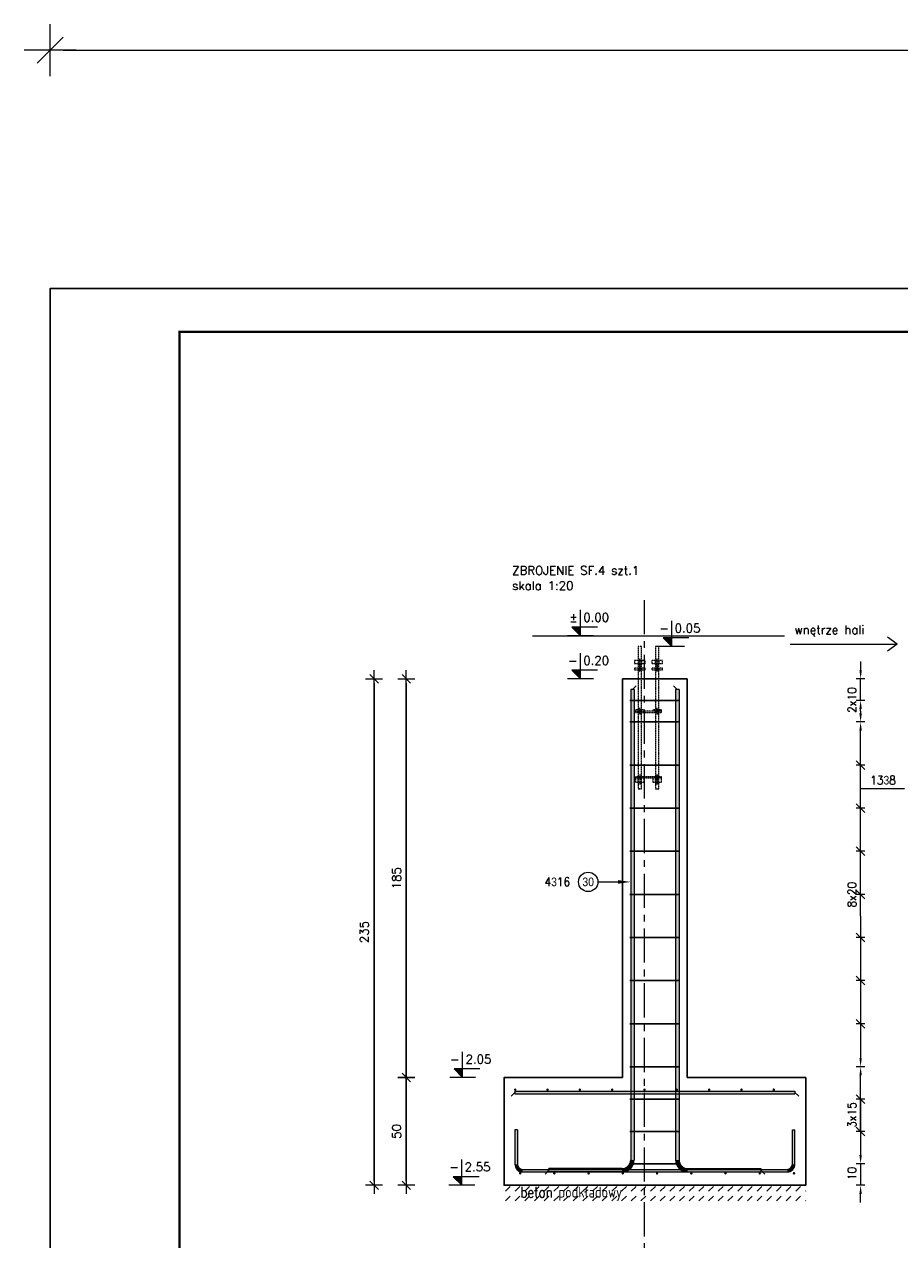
# Model space of a CAD drawing. Extents: x 291018 to 304753, y -113989 to -104075.
# Tile 3 of 12: x 291018 to 295081, y -110002 to -104362. Entities that reach past the tile are written whole.
import ezdxf
from ezdxf.enums import TextEntityAlignment as Align

# ---------------------------------------------------------------- set-up
doc = ezdxf.new("R2010")
doc.units = 0
doc.header["$LTSCALE"] = 5
doc.header["$MEASUREMENT"] = 0
for name, pattern in [('CENTER', [50.8, 31.75, -6.35, 6.35, -6.35]), ('Grid Line', [2.2225, 1.27, -0.3175, 0.3175, -0.3175]), ('HIDDEN', [0.375, 0.25, -0.125]), ('MITTE', [2, 1.25, -0.25, 0.25, -0.25])]:
    doc.linetypes.add(name, pattern=pattern)
doc.layers.add('_FORMATKA', color=8, linetype='Continuous', lineweight=15, plot=False)
for name, color, linetype, lineweight in [('_RAMKA', 7, 'Continuous', 35), ('AutoCAD_Structural_Detailing_deskowanie', 2, 'Continuous', 30), ('AutoCAD_Structural_Detailing_kształt pręta', 7, 'Continuous', 13), ('AutoCAD_Structural_Detailing_opis kształtu pręta', 7, 'Continuous', 13), ('AutoCAD_Structural_Detailing_opis rozkładu', 7, 'Continuous', 13), ('AutoCAD_Structural_Detailing_pręty punktowe', 7, 'Continuous', 40), ('AutoCAD_Structural_Detailing_rozkład pręta', 7, 'Continuous', 40), ('AutoCAD_Structural_Detailing_symbole graficzne', 7, 'Continuous', 13), ('PS HATCH', 252, 'Continuous', 9), ('PS_DIM', 4, 'Continuous', 13), ('PS_HATCH', 251, 'Continuous', 9), ('PS_HIDDEN', 2, 'HIDDEN', 13), ('PS_Mid', 5, 'MITTE', 13), ('PS_SOLID', 7, 'Continuous', 20), ('PS_TEXT', 3, 'Continuous', 13)]:
    doc.layers.add(name, color=color, linetype=linetype, lineweight=lineweight)
doc.styles.add('marta', font='simplex.shx', dxfattribs={"width": 0.8})
doc.styles.add('r-gil', font='GIL_____.TTF', dxfattribs={"width": 0.9})
doc.styles.add('r-simplex', font='simplex.shx', dxfattribs={"width": 0.9})
doc.styles.add('simplex', font='simplex.shx', dxfattribs={"width": 0.9})
doc.styles.add('styl2M', font='simplex.shx')
doc.styles.add('style1', font='simplex.shx')
doc.dimstyles.new('1_10_PRZ', dxfattribs={"dimtxt": 2, "dimasz": 1, "dimexe": 2, "dimexo": 5, "dimgap": 1, "dimtad": 1, "dimdec": 0, "dimlfac": 10, "dimtxsty": 'simplex', "dimblk": 'dimznak', "dimcen": 2, "dimse1": 1, "dimse2": 1, "dimclrt": 3, "dimadec": 1, "dimazin": 0, "dimtfac": 1, "dimtdec": 0, "dimtix": 1, "dimtmove": 2, "dimatfit": 3, "dimldrblk": 'dim-grot', "dimfxl": 1, "dimarcsym": 0})
doc.dimstyles.new('RBCT DIM 20_M', dxfattribs={"dimtxt": 40, "dimasz": 20, "dimexe": 20, "dimexo": 150, "dimgap": 25, "dimtad": 1, "dimdec": 1, "dimlfac": 0.1, "dimzin": 9, "dimdsep": 46, "dimtxsty": 'styl2M', "dimblk": 'dimznak', "dimcen": 40, "dimse1": 1, "dimse2": 1, "dimclrd": 8, "dimclre": 8, "dimclrt": 4, "dimadec": 0, "dimazin": 0, "dimtfac": 1, "dimtdec": 1, "dimtix": 1, "dimtmove": 2, "dimatfit": 3, "dimldrblk": 'dimznak', "dimfxl": 5, "dimfxlon": 1, "dimarcsym": 0})

# ---------------------------------------------------------------- blocks, each defined once
blk = doc.blocks.new('dimznak')
at = {"color": 0}
for points in [[(0, 2), (0, -2)], [(-2, 0), (2, 0)]]:
    blk.add_lwpolyline(points, dxfattribs=at)
at = {"color": 3}
blk.add_lwpolyline([(1, 1), (-1, -1)], dxfattribs=at)
blk = doc.blocks.new('*D33')
at = {"layer": 'Defpoints', "color": 0, "transparency": 16777216}
for p in [(292791.1, -109249.4), (293112.4, -109249.4), (293112.4, -109749.4)]:
    blk.add_point(p, dxfattribs=at)
at = {"layer": 'PS_DIM', "color": 8, "lineweight": -2, "transparency": 16777216}
blk.add_line((292791.1, -109729.4), (292791.1, -109269.4), dxfattribs=at)
at = {"layer": 'PS_DIM', "color": 8, "lineweight": -2, "transparency": 16777216, "xscale": 20, "yscale": 20, "zscale": 20}
for p, rotation in [((292791.1, -109249.4), 90), ((292791.1, -109749.4), 270)]:
    blk.add_blockref('dimznak', p, dxfattribs=dict(at, rotation=rotation))
at = {"layer": 'PS_DIM', "color": 4, "transparency": 16777216, "insert": (292746.1, -109499.4), "char_height": 40, "attachment_point": 5, "rotation": 90, "style": 'styl2M', "bg_fill": 3, "box_fill_scale": 1.25, "bg_fill_color": 256, "bg_fill_true_color": 13158600, "bg_fill_transparency": 0}
blk.add_mtext('50', dxfattribs=at)
blk = doc.blocks.new('*D34')
at = {"layer": 'Defpoints', "color": 0, "transparency": 16777216}
for p in [(292791.1, -107399.4), (293794.8, -107399.4), (293112.4, -109249.4)]:
    blk.add_point(p, dxfattribs=at)
at = {"layer": 'PS_DIM', "color": 8, "lineweight": -2, "transparency": 16777216}
blk.add_line((292791.1, -109229.4), (292791.1, -107419.4), dxfattribs=at)
at = {"layer": 'PS_DIM', "color": 8, "lineweight": -2, "transparency": 16777216, "xscale": 20, "yscale": 20, "zscale": 20}
for p, rotation in [((292791.1, -107399.4), 90), ((292791.1, -109249.4), 270)]:
    blk.add_blockref('dimznak', p, dxfattribs=dict(at, rotation=rotation))
at = {"layer": 'PS_DIM', "color": 4, "transparency": 16777216, "insert": (292746.1, -108324.4), "char_height": 40, "attachment_point": 5, "rotation": 90, "style": 'styl2M', "bg_fill": 3, "box_fill_scale": 1.25, "bg_fill_color": 256, "bg_fill_true_color": 13158600, "bg_fill_transparency": 0}
blk.add_mtext('185', dxfattribs=at)
blk = doc.blocks.new('*D35')
at = {"layer": 'Defpoints', "color": 0, "transparency": 16777216}
for p in [(292641.3, -107399.4), (293794.8, -107399.4), (293112.4, -109749.4)]:
    blk.add_point(p, dxfattribs=at)
at = {"layer": 'PS HATCH', "color": 8, "lineweight": -2, "transparency": 16777216}
blk.add_line((292641.3, -109729.4), (292641.3, -107419.4), dxfattribs=at)
at = {"layer": 'PS HATCH', "color": 8, "lineweight": -2, "transparency": 16777216, "xscale": 20, "yscale": 20, "zscale": 20}
for p, rotation in [((292641.3, -107399.4), 90), ((292641.3, -109749.4), 270)]:
    blk.add_blockref('dimznak', p, dxfattribs=dict(at, rotation=rotation))
at = {"layer": 'PS HATCH', "color": 4, "transparency": 16777216, "insert": (292596.3, -108574.4), "char_height": 40, "attachment_point": 5, "rotation": 90, "style": 'styl2M'}
blk.add_mtext('235', dxfattribs=at)
blk = doc.blocks.new('tgfvbrty')
at = {"layer": 'PS_HIDDEN', "color": 9, "linetype": 'HIDDEN', "extrusion": (0, 1, 0)}
for p, q in [((291892.6, -119921.8, -5.5), (291892.6, -119936.8, -5.5)), ((291893, -119921.8, -5.5), (291893, -119936.8, -5.5)), ((291893, -119936.8, -5.5), (291893, -119956.8, -5.5)), ((291909, -119936.8, -5.5), (291909, -119921.8, -5.5)), ((291909, -119956.8, -5.5), (291909, -119936.8, -5.5)), ((291910, -119936.8, -5.5), (291910, -119921.8, -5.5)), ((291972.6, -119921.8, -5.5), (291972.6, -119936.8, -5.5)), ((291973, -119921.8, -5.5), (291973, -119936.8, -5.5)), ((291973, -119936.8, -5.5), (291973, -119956.8, -5.5)), ((291989, -119936.8, -5.5), (291989, -119921.8, -5.5)), ((291989, -119956.8, -5.5), (291989, -119936.8, -5.5)), ((291990, -119936.8, -5.5), (291990, -119921.8, -5.5)), ((291892.6, -119956.8, -5.5), (291892.6, -119964.8, -5.5)), ((291893, -119956.8, -5.5), (291893, -119964.8, -5.5)), ((291893, -119964.8, -5.5), (291893, -120150.8, -5.5)), ((291909, -119964.8, -5.5), (291909, -119956.8, -5.5)), ((291910, -119964.8, -5.5), (291910, -119956.8, -5.5)), ((291972.6, -119956.8, -5.5), (291972.6, -119964.8, -5.5)), ((291973, -119956.8, -5.5), (291973, -119964.8, -5.5)), ((291989, -119964.8, -5.5), (291989, -119956.8, -5.5)), ((291990, -119964.8, -5.5), (291990, -119956.8, -5.5)), ((291892.5, -120156.8, -5.5), (291892.5, -120162.8, -5.5)), ((291893, -120150.8, -5.5), (291893, -120156.8, -5.5)), ((291893, -120150.8, -5.5), (291893, -120156.8, -5.5)), ((291893, -120150.8, -5.5), (291893, -120156.8, -5.5)), ((291893, -120156.8, -5.5), (291893, -120162.8, -5.5)), ((291893, -120156.8, -5.5), (291893, -120162.8, -5.5)), ((291893, -120162.8, -5.5), (291893, -120460.8, -5.5)), ((291909, -120156.8, -5.5), (291909, -120150.8, -5.5)), ((291909, -120162.8, -5.5), (291909, -120156.8, -5.5)), ((291909, -120162.8, -5.5), (291909, -120156.8, -5.5)), ((291909.5, -120156.8, -5.5), (291909.5, -120150.8, -5.5)), ((291972.5, -120156.8, -5.5), (291972.5, -120162.8, -5.5)), ((291973, -120150.8, -5.5), (291973, -120156.8, -5.5)), ((291973, -120150.8, -5.5), (291973, -120156.8, -5.5)), ((291973, -120156.8, -5.5), (291973, -120162.8, -5.5)), ((291989, -120156.8, -5.5), (291989, -120150.8, -5.5)), ((291989, -120162.8, -5.5), (291989, -120156.8, -5.5)), ((291989, -120162.8, -5.5), (291989, -120156.8, -5.5)), ((291989.5, -120156.8, -5.5), (291989.5, -120150.8, -5.5)), ((291892.5, -120460.8, -5.5), (291892.5, -120466.8, -5.5)), ((291892.5, -120466.8, -5.5), (291892.5, -120486.8, -5.5)), ((291893, -120460.8, -5.5), (291893, -120466.8, -5.5)), ((291893, -120460.8, -5.5), (291893, -120466.8, -5.5)), ((291893, -120466.8, -5.5), (291893, -120486.8, -5.5)), ((291893, -120466.8, -5.5), (291893, -120486.8, -5.5)), ((291893, -120486.8, -5.5), (291893, -120516.8, -5.5)), ((291909, -120466.8, -5.5), (291909, -120460.8, -5.5)), ((291909, -120466.8, -5.5), (291909, -120460.8, -5.5)), ((291909, -120486.8, -5.5), (291909, -120466.8, -5.5)), ((291909, -120486.8, -5.5), (291909, -120466.8, -5.5)), ((291972.5, -120460.8, -5.5), (291972.5, -120466.8, -5.5)), ((291972.5, -120466.8, -5.5), (291972.5, -120486.8, -5.5)), ((291973, -120460.8, -5.5), (291973, -120466.8, -5.5)), ((291973, -120460.8, -5.5), (291973, -120466.8, -5.5)), ((291973, -120466.8, -5.5), (291973, -120486.8, -5.5)), ((291973, -120466.8, -5.5), (291973, -120486.8, -5.5)), ((291989, -120466.8, -5.5), (291989, -120460.8, -5.5)), ((291989, -120466.8, -5.5), (291989, -120460.8, -5.5)), ((291989, -120486.8, -5.5), (291989, -120466.8, -5.5)), ((291989, -120486.8, -5.5), (291989, -120466.8, -5.5)), ((291989.5, -120466.8, -5.5), (291989.5, -120460.8, -5.5)), ((291989.5, -120486.8, -5.5), (291989.5, -120466.8, -5.5)), ((291901, -120516.8, -5.5), (291900.2, -120516.8, -5.5))]:
    blk.add_line(p, q, dxfattribs=at)
at = {"layer": 'PS_Mid', "color": 9, "linetype": 'HIDDEN', "extrusion": (0, 1, 0)}
for p, q in [((291901, -119946.8, -5.5), (291901, -119911.8, -5.5)), ((291901, -119946.8, -5.5), (291901, -119911.8, -5.5)), ((291901, -119926.8, -5.5), (291901, -119966.8, -5.5)), ((291901, -119926.8, -5.5), (291901, -119966.8, -5.5)), ((291901, -119974.8, -5.5), (291901, -119946.8, -5.5)), ((291901, -119974.8, -5.5), (291901, -119946.8, -5.5)), ((291981, -119946.8, -5.5), (291981, -119911.8, -5.5)), ((291981, -119946.8, -5.5), (291981, -119911.8, -5.5)), ((291981, -119926.8, -5.5), (291981, -119966.8, -5.5)), ((291981, -119926.8, -5.5), (291981, -119966.8, -5.5)), ((291981, -119974.8, -5.5), (291981, -119946.8, -5.5)), ((291981, -119974.8, -5.5), (291981, -119946.8, -5.5)), ((291901, -120166.8, -5.5), (291901, -120140.8, -5.5)), ((291901, -120166.8, -5.5), (291901, -120140.8, -5.5)), ((291901, -120146.8, -5.5), (291901, -120172.8, -5.5)), ((291901, -120146.8, -5.5), (291901, -120172.8, -5.5)), ((291981, -120166.8, -5.5), (291981, -120140.8, -5.5)), ((291981, -120166.8, -5.5), (291981, -120140.8, -5.5)), ((291981, -120146.8, -5.5), (291981, -120172.8, -5.5)), ((291981, -120146.8, -5.5), (291981, -120172.8, -5.5)), ((291901, -120450.8, -5.5), (291901, -120476.8, -5.5)), ((291901, -120450.8, -5.5), (291901, -120476.8, -5.5)), ((291901, -120456.8, -5.5), (291901, -120496.8, -5.5)), ((291901, -120456.8, -5.5), (291901, -120496.8, -5.5)), ((291981, -120476.8, -5.5), (291981, -120450.8, -5.5)), ((291981, -120450.8, -5.5), (291981, -120476.8, -5.5)), ((291981, -120496.8, -5.5), (291981, -120456.8, -5.5)), ((291981, -120456.8, -5.5), (291981, -120496.8, -5.5))]:
    blk.add_line(p, q, dxfattribs=at)
at = {"layer": 'PS_SOLID', "color": 9, "linetype": 'HIDDEN', "extrusion": (0, 1, 0)}
for p, q in [((291893.3, -119856.8, -5.5), (291893, -119856.8, -5.5)), ((291893, -119856.8, -5.5), (291893, -119921.8, -5.5)), ((291893.8, -119856.8, -5.5), (291893.3, -119856.8, -5.5)), ((291894.7, -119856.8, -5.5), (291893.8, -119856.8, -5.5)), ((291895.8, -119856.8, -5.5), (291894.7, -119856.8, -5.5)), ((291897.1, -119856.8, -5.5), (291895.8, -119856.8, -5.5)), ((291898.6, -119856.8, -5.5), (291897.1, -119856.8, -5.5)), ((291900.2, -119856.8, -5.5), (291898.6, -119856.8, -5.5)), ((291901.8, -119856.8, -5.5), (291900.2, -119856.8, -5.5)), ((291903.4, -119856.8, -5.5), (291901.8, -119856.8, -5.5)), ((291904.9, -119856.8, -5.5), (291903.4, -119856.8, -5.5)), ((291906.2, -119856.8, -5.5), (291904.9, -119856.8, -5.5)), ((291907.3, -119856.8, -5.5), (291906.2, -119856.8, -5.5)), ((291908.2, -119856.8, -5.5), (291907.3, -119856.8, -5.5)), ((291908.8, -119856.8, -5.5), (291908.2, -119856.8, -5.5)), ((291909, -119856.8, -5.5), (291908.8, -119856.8, -5.5)), ((291909, -119921.8, -5.5), (291909, -119856.8, -5.5)), ((291973.3, -119856.8, -5.5), (291973, -119856.8, -5.5)), ((291973, -119856.8, -5.5), (291973, -119921.8, -5.5)), ((291973.8, -119856.8, -5.5), (291973.3, -119856.8, -5.5)), ((291974.7, -119856.8, -5.5), (291973.8, -119856.8, -5.5)), ((291975.8, -119856.8, -5.5), (291974.7, -119856.8, -5.5)), ((291977.1, -119856.8, -5.5), (291975.8, -119856.8, -5.5)), ((291978.6, -119856.8, -5.5), (291977.1, -119856.8, -5.5)), ((291980.2, -119856.8, -5.5), (291978.6, -119856.8, -5.5)), ((291981.8, -119856.8, -5.5), (291980.2, -119856.8, -5.5)), ((291983.4, -119856.8, -5.5), (291981.8, -119856.8, -5.5)), ((291984.9, -119856.8, -5.5), (291983.4, -119856.8, -5.5)), ((291986.2, -119856.8, -5.5), (291984.9, -119856.8, -5.5)), ((291987.3, -119856.8, -5.5), (291986.2, -119856.8, -5.5)), ((291988.2, -119856.8, -5.5), (291987.3, -119856.8, -5.5)), ((291988.8, -119856.8, -5.5), (291988.2, -119856.8, -5.5)), ((291989, -119856.8, -5.5), (291988.8, -119856.8, -5.5)), ((291989, -119921.8, -5.5), (291989, -119856.8, -5.5)), ((291926, -119921.8, -5.5), (291876, -119921.8, -5.5)), ((291876, -119921.8, -5.5), (291876, -119936.8, -5.5)), ((291926, -119936.8, -5.5), (291876, -119936.8, -5.5)), ((291926, -119936.8, -5.5), (291926, -119921.8, -5.5)), ((292006, -119921.8, -5.5), (291956, -119921.8, -5.5)), ((291956, -119921.8, -5.5), (291956, -119936.8, -5.5)), ((292006, -119936.8, -5.5), (291956, -119936.8, -5.5)), ((292006, -119936.8, -5.5), (292006, -119921.8, -5.5)), ((291876, -119956.8, -5.5), (291876, -119964.8, -5.5)), ((291926, -119956.8, -5.5), (291876, -119956.8, -5.5)), ((291876, -119964.8, -5.5), (291926, -119964.8, -5.5)), ((291893, -119964.8, -5.5), (291893, -120150.8, -5.5)), ((291909, -120150.8, -5.5), (291909, -119964.8, -5.5)), ((291926, -119964.8, -5.5), (291926, -119956.8, -5.5)), ((291956, -119956.8, -5.5), (291956, -119964.8, -5.5)), ((292006, -119956.8, -5.5), (291956, -119956.8, -5.5)), ((291956, -119964.8, -5.5), (292006, -119964.8, -5.5)), ((291973, -119964.8, -5.5), (291973, -120150.8, -5.5)), ((291989, -120150.8, -5.5), (291989, -119964.8, -5.5)), ((292006, -119964.8, -5.5), (292006, -119956.8, -5.5)), ((291921, -120150.8, -5.5), (291881, -120150.8, -5.5)), ((291881, -120150.8, -5.5), (291881, -120156.8, -5.5)), ((291881, -120156.8, -5.5), (291921, -120156.8, -5.5)), ((291881, -120156.8, -5.5), (291881, -120162.8, -5.5)), ((291881, -120162.8, -5.5), (292001, -120162.8, -5.5)), ((291893, -120162.8, -5.5), (291893, -120460.8, -5.5)), ((291909, -120460.8, -5.5), (291909, -120162.8, -5.5)), ((291921, -120156.8, -5.5), (291921, -120150.8, -5.5)), ((291961, -120156.8, -5.5), (291921, -120156.8, -5.5)), ((292001, -120150.8, -5.5), (291961, -120150.8, -5.5)), ((291961, -120150.8, -5.5), (291961, -120156.8, -5.5)), ((292001, -120156.8, -5.5), (291961, -120156.8, -5.5)), ((291973, -120162.8, -5.5), (291973, -120460.8, -5.5)), ((291989, -120460.8, -5.5), (291989, -120162.8, -5.5)), ((292001, -120156.8, -5.5), (292001, -120150.8, -5.5)), ((292001, -120162.8, -5.5), (292001, -120156.8, -5.5)), ((292001, -120460.8, -5.5), (291881, -120460.8, -5.5)), ((291881, -120460.8, -5.5), (291881, -120466.8, -5.5)), ((291881, -120466.8, -5.5), (291921, -120466.8, -5.5)), ((291881, -120466.8, -5.5), (291881, -120486.8, -5.5)), ((291881, -120486.8, -5.5), (291921, -120486.8, -5.5)), ((291893, -120486.8, -5.5), (291893, -120516.8, -5.5)), ((291909, -120516.8, -5.5), (291909, -120486.8, -5.5)), ((291921, -120466.8, -5.5), (291961, -120466.8, -5.5)), ((291921, -120486.8, -5.5), (291921, -120466.8, -5.5)), ((291961, -120466.8, -5.5), (291961, -120486.8, -5.5)), ((292001, -120466.8, -5.5), (291961, -120466.8, -5.5)), ((291961, -120486.8, -5.5), (292001, -120486.8, -5.5)), ((291973, -120486.8, -5.5), (291973, -120516.8, -5.5)), ((291989, -120516.8, -5.5), (291989, -120486.8, -5.5)), ((292001, -120466.8, -5.5), (292001, -120460.8, -5.5)), ((292001, -120486.8, -5.5), (292001, -120466.8, -5.5)), ((291893, -120516.8, -5.5), (291893.3, -120516.8, -5.5)), ((291893.3, -120516.8, -5.5), (291893.8, -120516.8, -5.5)), ((291893.8, -120516.8, -5.5), (291894.7, -120516.8, -5.5)), ((291894.7, -120516.8, -5.5), (291895.8, -120516.8, -5.5)), ((291895.8, -120516.8, -5.5), (291897.1, -120516.8, -5.5)), ((291897.1, -120516.8, -5.5), (291898.6, -120516.8, -5.5)), ((291898.6, -120516.8, -5.5), (291900.2, -120516.8, -5.5)), ((291900.2, -120516.8, -5.5), (291901.8, -120516.8, -5.5)), ((291901.8, -120516.8, -5.5), (291903.4, -120516.8, -5.5)), ((291903.4, -120516.8, -5.5), (291904.9, -120516.8, -5.5)), ((291904.9, -120516.8, -5.5), (291906.2, -120516.8, -5.5)), ((291906.2, -120516.8, -5.5), (291907.3, -120516.8, -5.5)), ((291907.3, -120516.8, -5.5), (291908.2, -120516.8, -5.5)), ((291908.2, -120516.8, -5.5), (291908.8, -120516.8, -5.5)), ((291908.8, -120516.8, -5.5), (291909, -120516.8, -5.5)), ((291973, -120516.8, -5.5), (291973.3, -120516.8, -5.5)), ((291973.3, -120516.8, -5.5), (291973.8, -120516.8, -5.5)), ((291973.8, -120516.8, -5.5), (291974.7, -120516.8, -5.5)), ((291974.7, -120516.8, -5.5), (291975.8, -120516.8, -5.5)), ((291975.8, -120516.8, -5.5), (291977.1, -120516.8, -5.5)), ((291977.1, -120516.8, -5.5), (291978.6, -120516.8, -5.5)), ((291978.6, -120516.8, -5.5), (291980.2, -120516.8, -5.5)), ((291980.2, -120516.8, -5.5), (291981.8, -120516.8, -5.5)), ((291981.8, -120516.8, -5.5), (291983.4, -120516.8, -5.5)), ((291983.4, -120516.8, -5.5), (291984.9, -120516.8, -5.5)), ((291984.9, -120516.8, -5.5), (291986.2, -120516.8, -5.5)), ((291986.2, -120516.8, -5.5), (291987.3, -120516.8, -5.5)), ((291987.3, -120516.8, -5.5), (291988.2, -120516.8, -5.5)), ((291988.2, -120516.8, -5.5), (291988.8, -120516.8, -5.5)), ((291988.8, -120516.8, -5.5), (291989, -120516.8, -5.5))]:
    blk.add_line(p, q, dxfattribs=at)
blk = doc.blocks.new('gvtgf')
at = {"layer": 'AutoCAD_Structural_Detailing_symbole graficzne', "color": 2}
for points in [[(280451.4, -115495.3), (280947.7, -115495.3), (280903.6, -115462.8)], [(280451.4, -115495.3), (280947.7, -115495.3), (280903.6, -115527.9)]]:
    blk.add_lwpolyline(points, dxfattribs=at)
blk = doc.blocks.new('*D25')
at = {"color": 252, "lineweight": -2, "transparency": 16777216}
blk.add_line((-647, 475.33), (-3, 475.33), dxfattribs=at)
at = {"layer": 'Defpoints', "color": 0, "transparency": 16777216}
for p in [(0, 475.33), (-650, 420), (0, 420)]:
    blk.add_point(p, dxfattribs=at)
at = {"color": 252, "lineweight": -2, "transparency": 16777216, "xscale": 3, "yscale": 3, "zscale": 3, "rotation": 180}
blk.add_blockref('dimznak', (-650, 475.33), dxfattribs=at)
at = {"color": 252, "lineweight": -2, "transparency": 16777216, "xscale": 3, "yscale": 3, "zscale": 3}
blk.add_blockref('dimznak', (0, 475.33), dxfattribs=at)
at = {"color": 252, "transparency": 16777216, "insert": (-325, 485.83), "char_height": 15, "attachment_point": 5, "style": 'simplex'}
blk.add_mtext('650', dxfattribs=at)
blk = doc.blocks.new('dim-grot')
blk.add_hatch(color=256).paths.add_polyline_path([(0, 0), (-2, 0.5), (-2, -0.5)])
blk.add_lwpolyline([(0, 0), (-2, 0.5), (-2, -0.5), (0, 0)])
blk = doc.blocks.new('*U19')
at = {"layer": '_FORMATKA', "lineweight": -3}
blk.add_lwpolyline([(-650, 0), (0, 0), (0, 420), (-650, 420)], close=True, dxfattribs=at)
at = {"layer": '_RAMKA', "lineweight": -3, "const_width": 0.5}
blk.add_lwpolyline([(-620, 10), (-10, 10), (-10, 410), (-620, 410)], close=True, dxfattribs=at)
dim = blk.add_linear_dim(base=(0, 475.33), p1=(-650, 420), p2=(0, 420), dimstyle='1_10_PRZ', override={"dimscale": 3, "dimtxt": 5, "dimlfac": 1, "dimclrd": 252, "dimclrt": 252})
dim.commit()
dim.dimension.update_dxf_attribs({"geometry": '*D25', "text_midpoint": (-325, 485.83)})

msp = doc.modelspace()

# ---------------------------------------------------------------- hatches: boundary and pattern name
at = {"layer": 'AutoCAD_Structural_Detailing_kształt pręta'}
for points in [[(293832.77, -107449.42), (293848.77, -107449.42), (293848.77, -109631.42), (293832.77, -109631.42)], [(294040.77, -107449.42), (294056.77, -107449.42), (294056.77, -109631.42), (294040.77, -109631.42)], [(293294.77, -109491.32), (293306.77, -109491.32), (293306.77, -109651.32), (293294.77, -109651.32)], [(294594.77, -109651.32), (294582.77, -109651.32), (294582.77, -109491.32), (294594.77, -109491.32)], [(293330.77, -109687.32), (293330.77, -109675.32), (294558.77, -109675.32), (294558.77, -109687.32)], [(293792.77, -109671.42), (293792.77, -109687.42), (293452.84, -109687.42), (293452.84, -109671.42)], [(294096.77, -109687.42), (294096.77, -109671.42), (294436.7, -109671.42), (294436.7, -109687.42)]]:
    msp.add_hatch(color=161, dxfattribs=at).paths.add_polyline_path(points, flags=0)
h = msp.add_hatch(color=161, dxfattribs=at)
edge = h.paths.add_edge_path(flags=0)
edge.add_line((293792.77, -109687.42), (293792.77, -109671.42))
edge.add_arc((293792.77, -109631.42), 40, -90, 0)
edge.add_line((293832.77, -109631.42), (293848.77, -109631.42))
edge.add_arc((293792.77, -109631.42), 56, 270, 360, ccw=False)
h = msp.add_hatch(color=161, dxfattribs=at)
edge = h.paths.add_edge_path(flags=0)
edge.add_line((294040.77, -109631.42), (294056.77, -109631.42))
edge.add_arc((294096.77, -109631.42), 40, -180, -90)
edge.add_line((294096.77, -109671.42), (294096.77, -109687.42))
edge.add_arc((294096.77, -109631.42), 56, 180, 270, ccw=False)
h = msp.add_hatch(color=161, dxfattribs=at)
edge = h.paths.add_edge_path(flags=0)
edge.add_line((293294.77, -109651.32), (293306.77, -109651.32))
edge.add_arc((293330.77, -109651.32), 24, 180, 270)
edge.add_line((293330.77, -109675.32), (293330.77, -109687.32))
edge.add_arc((293330.77, -109651.32), 36, 540, 630, ccw=False)
h = msp.add_hatch(color=161, dxfattribs=at)
edge = h.paths.add_edge_path(flags=0)
edge.add_line((294558.77, -109687.32), (294558.77, -109675.32))
edge.add_arc((294558.77, -109651.32), 24, -90, 0)
edge.add_line((294582.77, -109651.32), (294594.77, -109651.32))
edge.add_arc((294558.77, -109651.32), 36, 270, 360, ccw=False)
at = {"layer": 'AutoCAD_Structural_Detailing_opis rozkładu'}
for points in [[(294899.28, -107399.42), (294904.98, -107359.42), (294893.58, -107359.42)], [(294899.28, -107499.42), (294893.58, -107539.42), (294904.98, -107539.42)], [(294899.28, -107599.42), (294904.98, -107559.42), (294893.58, -107559.42)], [(294899.28, -107599.42), (294893.58, -107639.42), (294904.98, -107639.42)], [(294899.28, -109199.42), (294904.98, -109159.42), (294893.58, -109159.42)], [(294899.28, -109199.42), (294893.58, -109239.42), (294904.98, -109239.42)], [(294899.28, -109649.42), (294904.98, -109609.42), (294893.58, -109609.42)], [(294899.28, -109749.42), (294893.58, -109789.42), (294904.98, -109789.42)]]:
    msp.add_hatch(color=8, dxfattribs=at).paths.add_polyline_path(points, flags=0)
at = {"layer": 'AutoCAD_Structural_Detailing_pręty punktowe'}
h = msp.add_hatch(color=1, dxfattribs=at)
edge = h.paths.add_edge_path(flags=0)
edge.add_arc((293896.36, -109305.58), 6, 0, 360)
h = msp.add_hatch(color=1, dxfattribs=at)
edge = h.paths.add_edge_path(flags=0)
edge.add_arc((294046.36, -109305.58), 6, 0, 360)
h = msp.add_hatch(color=1, dxfattribs=at)
edge = h.paths.add_edge_path(flags=0)
edge.add_arc((294196.36, -109305.58), 6, 0, 360)
h = msp.add_hatch(color=1, dxfattribs=at)
edge = h.paths.add_edge_path(flags=0)
edge.add_arc((294346.36, -109305.58), 6, 0, 360)
h = msp.add_hatch(color=1, dxfattribs=at)
edge = h.paths.add_edge_path(flags=0)
edge.add_arc((294496.36, -109305.58), 6, 0, 360)
h = msp.add_hatch(color=1, dxfattribs=at)
edge = h.paths.add_edge_path(flags=0)
edge.add_arc((293319.43, -109693.8), 6, 0, 360)
h = msp.add_hatch(color=1, dxfattribs=at)
edge = h.paths.add_edge_path(flags=0)
edge.add_arc((293478.25, -109693.79), 6, 0, 360)
h = msp.add_hatch(color=1, dxfattribs=at)
edge = h.paths.add_edge_path(flags=0)
edge.add_arc((293637.07, -109693.78), 6, 0, 360)
h = msp.add_hatch(color=1, dxfattribs=at)
edge = h.paths.add_edge_path(flags=0)
edge.add_arc((293795.9, -109693.77), 6, 0, 360)
h = msp.add_hatch(color=1, dxfattribs=at)
edge = h.paths.add_edge_path(flags=0)
edge.add_arc((293954.72, -109693.76), 6, 0, 360)
h = msp.add_hatch(color=1, dxfattribs=at)
edge = h.paths.add_edge_path(flags=0)
edge.add_arc((294113.54, -109693.74), 6, 0, 360)
h = msp.add_hatch(color=1, dxfattribs=at)
edge = h.paths.add_edge_path(flags=0)
edge.add_arc((294272.37, -109693.73), 6, 0, 360)
h = msp.add_hatch(color=1, dxfattribs=at)
edge = h.paths.add_edge_path(flags=0)
edge.add_arc((294431.19, -109693.72), 6, 0, 360)
h = msp.add_hatch(color=1, dxfattribs=at)
edge = h.paths.add_edge_path(flags=0)
edge.add_arc((294590.01, -109693.71), 6, 0, 360)
at = {"layer": 'AutoCAD_Structural_Detailing_symbole graficzne'}
for points in [[(293559.01, -107159.42), (293599.01, -107199.42), (293599.01, -107159.42)], [(293982.76, -107209.42), (294022.76, -107249.42), (294022.76, -107209.42)]]:
    msp.add_hatch(color=1, dxfattribs=at).paths.add_polyline_path(points, flags=0)
at = {"layer": 'PS_HATCH'}
h = msp.add_hatch(dxfattribs=at)
h.set_pattern_fill('DASH', color=252, scale=10, angle=45)
h.set_pattern_definition([(45, (246059.923, 4945.772), (4e-15, 44.901281), [31.75, -31.75])])
h.paths.add_polyline_path([(294644.77, -109829.42), (294644.77, -109749.42), (293244.77, -109749.42), (293244.77, -109829.42)])

# ---------------------------------------------------------------- linework, layer by layer
at = {"layer": 'AutoCAD_Structural_Detailing_deskowanie'}
for p, q in [((293794.77, -109249.42), (293794.77, -107399.42)), ((293794.77, -107399.42), (294094.77, -107399.42)), ((294094.77, -107399.42), (294094.77, -109249.42))]:
    msp.add_line(p, q, dxfattribs=at)
msp.add_lwpolyline([(293794.77, -109249.42), (293244.77, -109249.42), (293244.77, -109749.42), (294644.77, -109749.42), (294644.77, -109249.42), (294094.77, -109249.42)], dxfattribs=at)
at = {"layer": 'AutoCAD_Structural_Detailing_kształt pręta', "color": 1, "lineweight": 0}
for p, q in [((293840.77, -107449.42), (293858.27, -107431.92)), ((294048.77, -107449.42), (294031.27, -107431.92)), ((293294.77, -109318.42), (293277.27, -109335.92)), ((294594.77, -109318.42), (294612.27, -109335.92)), ((293452.84, -109679.42), (293435.34, -109696.92)), ((294436.7, -109679.42), (294454.2, -109696.92))]:
    msp.add_line(p, q, dxfattribs=at)
at = {"layer": 'AutoCAD_Structural_Detailing_kształt pręta', "color": 161}
for p, q in [((293832.77, -107449.42), (293832.77, -109631.42)), ((293848.77, -107449.42), (293832.77, -107449.42)), ((293848.77, -107449.42), (293848.77, -109631.42)), ((294040.77, -107449.42), (294040.77, -109631.42)), ((294056.77, -107449.42), (294040.77, -107449.42)), ((294056.77, -107449.42), (294056.77, -109631.42)), ((293294.77, -109324.42), (294594.77, -109324.42)), ((294594.77, -109312.42), (294594.77, -109324.42)), ((293294.77, -109491.32), (293294.77, -109651.32)), ((293306.77, -109491.32), (293294.77, -109491.32)), ((293306.77, -109491.32), (293306.77, -109651.32)), ((294582.77, -109651.32), (294582.77, -109491.32)), ((294582.77, -109491.32), (294594.77, -109491.32)), ((294594.77, -109651.32), (294594.77, -109491.32)), ((293330.77, -109675.32), (294558.77, -109675.32)), ((293330.77, -109687.32), (294558.77, -109687.32)), ((293792.77, -109671.42), (293452.84, -109671.42)), ((293452.84, -109687.42), (293452.84, -109671.42)), ((293792.77, -109687.42), (293452.84, -109687.42)), ((294096.77, -109671.42), (294436.7, -109671.42)), ((294096.77, -109687.42), (294436.7, -109687.42)), ((294436.7, -109671.42), (294436.7, -109687.42))]:
    msp.add_line(p, q, dxfattribs=at)
for centre, radius, start, end in [((293792.77, -109631.42), 40, 270, 360), ((293792.77, -109631.42), 56, 270, 360), ((294096.77, -109631.42), 56, 180, 270), ((294096.77, -109631.42), 40, 180, 270), ((293330.77, -109651.32), 36, 180, 270), ((293330.77, -109651.32), 24, 180, 270), ((294558.77, -109651.32), 24, 270, 0), ((294558.77, -109651.32), 36, 270, 360)]:
    msp.add_arc(centre, radius, start, end, dxfattribs=at)
at = {"layer": 'AutoCAD_Structural_Detailing_opis rozkładu', "color": 8}
for p, q in [((294899.28, -107319.42), (294899.28, -107359.42)), ((294919.28, -107399.42), (294879.28, -107399.42)), ((294899.28, -107499.42), (294899.28, -107399.42)), ((294919.28, -107499.42), (294879.28, -107499.42)), ((294899.28, -107549.42), (294899.28, -107539.42)), ((294919.28, -107599.42), (294879.28, -107599.42)), ((294919.28, -107599.42), (294879.28, -107599.42)), ((294899.28, -107549.42), (294899.28, -107559.42)), ((294899.28, -107799.42), (294899.28, -107639.42)), ((294919.28, -107799.42), (294879.28, -107799.42)), ((294899.28, -107999.42), (294899.28, -107799.42)), ((295102.34, -107909.83), (294899.28, -107909.83)), ((294919.28, -107999.42), (294879.28, -107999.42)), ((294899.28, -108199.42), (294899.28, -107999.42)), ((294919.28, -108199.42), (294879.28, -108199.42)), ((294899.28, -108399.42), (294899.28, -108199.42)), ((294919.28, -108399.42), (294879.28, -108399.42)), ((294899.28, -108499.42), (294899.28, -108399.42)), ((294899.28, -108499.42), (294899.28, -108599.42)), ((294919.28, -108599.42), (294879.28, -108599.42)), ((294899.28, -108599.42), (294899.28, -108799.42)), ((294919.28, -108799.42), (294879.28, -108799.42)), ((294899.28, -108799.42), (294899.28, -108999.42)), ((294919.28, -108999.42), (294879.28, -108999.42)), ((294899.28, -108999.42), (294899.28, -109159.42)), ((294919.28, -109199.42), (294879.28, -109199.42)), ((294919.28, -109199.42), (294879.28, -109199.42)), ((294899.28, -109349.42), (294899.28, -109239.42)), ((294919.28, -109349.42), (294879.28, -109349.42)), ((294899.28, -109499.42), (294899.28, -109349.42)), ((294899.28, -109349.42), (294899.28, -109499.42)), ((294919.28, -109499.42), (294879.28, -109499.42)), ((294899.28, -109499.42), (294899.28, -109609.42)), ((294919.28, -109649.42), (294879.28, -109649.42)), ((294899.28, -109649.42), (294899.28, -109749.42)), ((294919.28, -109749.42), (294879.28, -109749.42)), ((294899.28, -109829.42), (294899.28, -109789.42))]:
    msp.add_line(p, q, dxfattribs=at)
at = {"layer": 'AutoCAD_Structural_Detailing_opis rozkładu', "color": 8, "lineweight": -2}
for p, q in [((294919.28, -107819.42), (294879.28, -107779.42)), ((294919.28, -108019.42), (294879.28, -107979.42)), ((294919.28, -108219.42), (294879.28, -108179.42)), ((294919.28, -108419.42), (294879.28, -108379.42)), ((294879.28, -108579.42), (294919.28, -108619.42)), ((294879.28, -108779.42), (294919.28, -108819.42)), ((294879.28, -108979.42), (294919.28, -109019.42)), ((294919.28, -109369.42), (294879.28, -109329.42)), ((294879.28, -109479.42), (294919.28, -109519.42))]:
    msp.add_line(p, q, dxfattribs=at)
at = {"layer": 'AutoCAD_Structural_Detailing_rozkład pręta', "color": 31, "linetype": 'ByBlock', "lineweight": 25}
for p, q in [((293848.77, -107499.42), (293828.77, -107499.42)), ((293848.77, -107499.42), (293828.77, -107499.42)), ((294040.77, -107499.42), (293848.77, -107499.42)), ((293848.77, -107499.42), (294040.77, -107499.42)), ((294026.63, -107499.42), (293991.27, -107499.42)), ((294019.56, -107499.42), (294054.91, -107499.42)), ((294060.77, -107499.42), (294026.63, -107499.42)), ((294060.77, -107499.42), (294040.77, -107499.42)), ((294060.77, -107499.42), (294040.77, -107499.42)), ((293848.77, -107599.42), (293828.77, -107599.42)), ((293848.77, -107599.42), (293828.77, -107599.42)), ((294040.77, -107599.42), (293848.77, -107599.42)), ((293848.77, -107599.42), (294040.77, -107599.42)), ((294026.63, -107599.42), (293991.27, -107599.42)), ((294019.56, -107599.42), (294054.91, -107599.42)), ((294060.77, -107599.42), (294026.63, -107599.42)), ((294060.77, -107599.42), (294040.77, -107599.42)), ((294060.77, -107599.42), (294040.77, -107599.42)), ((293848.77, -107799.42), (293828.77, -107799.42)), ((293848.77, -107799.42), (293828.77, -107799.42)), ((294040.77, -107799.42), (293848.77, -107799.42)), ((293848.77, -107799.42), (294040.77, -107799.42)), ((294026.63, -107799.42), (293991.27, -107799.42)), ((294019.56, -107799.42), (294054.91, -107799.42)), ((294060.77, -107799.42), (294026.63, -107799.42)), ((294060.77, -107799.42), (294040.77, -107799.42)), ((294060.77, -107799.42), (294040.77, -107799.42)), ((293848.77, -107999.42), (293828.77, -107999.42)), ((293848.77, -107999.42), (293828.77, -107999.42)), ((294040.77, -107999.42), (293848.77, -107999.42)), ((293848.77, -107999.42), (294040.77, -107999.42)), ((294026.63, -107999.42), (293991.27, -107999.42)), ((294019.56, -107999.42), (294054.91, -107999.42)), ((294060.77, -107999.42), (294026.63, -107999.42)), ((294060.77, -107999.42), (294040.77, -107999.42)), ((294060.77, -107999.42), (294040.77, -107999.42)), ((293848.77, -108199.42), (293828.77, -108199.42)), ((293848.77, -108199.42), (293828.77, -108199.42)), ((294040.77, -108199.42), (293848.77, -108199.42)), ((293848.77, -108199.42), (294040.77, -108199.42)), ((294026.63, -108199.42), (293991.27, -108199.42)), ((294019.56, -108199.42), (294054.91, -108199.42)), ((294060.77, -108199.42), (294026.63, -108199.42)), ((294060.77, -108199.42), (294040.77, -108199.42)), ((294060.77, -108199.42), (294040.77, -108199.42)), ((293848.77, -108399.42), (293828.77, -108399.42)), ((293848.77, -108399.42), (293828.77, -108399.42)), ((294040.77, -108399.42), (293848.77, -108399.42)), ((293848.77, -108399.42), (294040.77, -108399.42)), ((294026.63, -108399.42), (293991.27, -108399.42)), ((294019.56, -108399.42), (294054.91, -108399.42)), ((294060.77, -108399.42), (294026.63, -108399.42)), ((294060.77, -108399.42), (294040.77, -108399.42)), ((294060.77, -108399.42), (294040.77, -108399.42)), ((293848.77, -108599.42), (293828.77, -108599.42)), ((293848.77, -108599.42), (293828.77, -108599.42)), ((294040.77, -108599.42), (293848.77, -108599.42)), ((293848.77, -108599.42), (294040.77, -108599.42)), ((294026.63, -108599.42), (293991.27, -108599.42)), ((294019.56, -108599.42), (294054.91, -108599.42)), ((294060.77, -108599.42), (294026.63, -108599.42)), ((294060.77, -108599.42), (294040.77, -108599.42)), ((294060.77, -108599.42), (294040.77, -108599.42)), ((293848.77, -108799.42), (293828.77, -108799.42)), ((293848.77, -108799.42), (293828.77, -108799.42)), ((294040.77, -108799.42), (293848.77, -108799.42)), ((293848.77, -108799.42), (294040.77, -108799.42)), ((294026.63, -108799.42), (293991.27, -108799.42)), ((294019.56, -108799.42), (294054.91, -108799.42)), ((294060.77, -108799.42), (294026.63, -108799.42)), ((294060.77, -108799.42), (294040.77, -108799.42)), ((294060.77, -108799.42), (294040.77, -108799.42)), ((293848.77, -108999.42), (293828.77, -108999.42)), ((293848.77, -108999.42), (293828.77, -108999.42)), ((294040.77, -108999.42), (293848.77, -108999.42)), ((293848.77, -108999.42), (294040.77, -108999.42)), ((294026.63, -108999.42), (293991.27, -108999.42)), ((294019.56, -108999.42), (294054.91, -108999.42)), ((294060.77, -108999.42), (294026.63, -108999.42)), ((294060.77, -108999.42), (294040.77, -108999.42)), ((294060.77, -108999.42), (294040.77, -108999.42)), ((293848.77, -109199.42), (293828.77, -109199.42)), ((293848.77, -109199.42), (293828.77, -109199.42)), ((294040.77, -109199.42), (293848.77, -109199.42)), ((293848.77, -109199.42), (294040.77, -109199.42)), ((294026.63, -109199.42), (293991.27, -109199.42)), ((294019.56, -109199.42), (294054.91, -109199.42)), ((294060.77, -109199.42), (294026.63, -109199.42)), ((294060.77, -109199.42), (294040.77, -109199.42)), ((294060.77, -109199.42), (294040.77, -109199.42)), ((293848.77, -109349.42), (293828.77, -109349.42)), ((293848.77, -109349.42), (293828.77, -109349.42)), ((294040.77, -109349.42), (293848.77, -109349.42)), ((293848.77, -109349.42), (294040.77, -109349.42)), ((294026.63, -109349.42), (293991.27, -109349.42)), ((294019.56, -109349.42), (294054.91, -109349.42)), ((294060.77, -109349.42), (294026.63, -109349.42)), ((294060.77, -109349.42), (294040.77, -109349.42)), ((294060.77, -109349.42), (294040.77, -109349.42)), ((293848.77, -109499.42), (293828.77, -109499.42)), ((293848.77, -109499.42), (293828.77, -109499.42)), ((294040.77, -109499.42), (293848.77, -109499.42)), ((293848.77, -109499.42), (294040.77, -109499.42)), ((294026.63, -109499.42), (293991.27, -109499.42)), ((294019.56, -109499.42), (294054.91, -109499.42)), ((294060.77, -109499.42), (294026.63, -109499.42)), ((294060.77, -109499.42), (294040.77, -109499.42)), ((294060.77, -109499.42), (294040.77, -109499.42)), ((293848.77, -109649.42), (293828.77, -109649.42)), ((293848.77, -109649.42), (293828.77, -109649.42)), ((294040.77, -109649.42), (293848.77, -109649.42)), ((293848.77, -109649.42), (294040.77, -109649.42)), ((294026.63, -109649.42), (293991.27, -109649.42)), ((294019.56, -109649.42), (294054.91, -109649.42)), ((294060.77, -109649.42), (294026.63, -109649.42)), ((294060.77, -109649.42), (294040.77, -109649.42)), ((294060.77, -109649.42), (294040.77, -109649.42))]:
    msp.add_line(p, q, dxfattribs=at)
at = {"layer": 'AutoCAD_Structural_Detailing_symbole graficzne', "color": 5, "linetype": 'CENTER'}
msp.add_line((293894.77, -107033.47), (293894.77, -112617.7), dxfattribs=at)
at = {"layer": 'AutoCAD_Structural_Detailing_symbole graficzne', "color": 1}
for p, q in [((293599.01, -107199.42), (293599.01, -107079.42)), ((294022.76, -107249.42), (294022.76, -107129.42)), ((293659.01, -107199.42), (293539.01, -107199.42)), ((293679.01, -107159.42), (293559.01, -107159.42)), ((293559.01, -107159.42), (293599.01, -107199.42)), ((294082.76, -107249.42), (293962.76, -107249.42)), ((294102.76, -107209.42), (293982.76, -107209.42)), ((293982.76, -107209.42), (294022.76, -107249.42))]:
    msp.add_line(p, q, dxfattribs=at)
at = {"layer": 'PS HATCH'}
msp.add_line((293377.44, -107199.42), (294546.12, -107199.42), dxfattribs=at)
at = {"layer": 'PS_HATCH', "linetype": 'Grid Line'}
msp.add_line((293769.77, -107399.42), (293769.77, -107399.42), dxfattribs=at)

# ---------------------------------------------------------------- block references
for name, p in [('gvtgf', (14120.72, 8256.52)), ('tgfvbrty', (1973.75, 12607.42, 5.46))]:
    msp.add_blockref(name, p)

# ---------------------------------------------------------------- texts
at = {"layer": 'AutoCAD_Structural_Detailing_opis rozkładu', "color": 3, "char_height": 40, "attachment_point": 7, "rotation": 90, "style": 'r-simplex'}
for s, insert in [('2x10', (294879.28, -107556.85)), ('8x20', (294879.28, -108460.28)), ('3x15', (294879.28, -109481.85)), ('10', (294879.28, -109725.14))]:
    msp.add_mtext(s, dxfattribs=dict(at, insert=insert))
at = {"layer": 'AutoCAD_Structural_Detailing_opis rozkładu', "color": 3, "insert": (295003.48, -107869.83), "char_height": 40, "attachment_point": 5, "style": 'r-simplex'}
msp.add_mtext('13\\Fdiam;3\\Fsimplex.shx;8 ', dxfattribs=at)
at = {"layer": 'AutoCAD_Structural_Detailing_symbole graficzne', "color": 2}
for s, style, p in [('ZBROJENIE SF.4 szt.1', 'style1', (293282.39, -106928.23)), ('skala 1:20', 'style1', (293282.39, -106998.95)), ('0.00 ', 'marta', (293612.34, -107146.09)), ('0.05 ', 'marta', (294036.09, -107196.09)), ('wnętrze hali', 'style1', (294592.38, -107203.41))]:
    msp.add_text(s, height=40, dxfattribs=dict(at, style=style)).set_placement(p, align=Align.BOTTOM_LEFT)
at = {"layer": 'AutoCAD_Structural_Detailing_symbole graficzne', "color": 2, "style": 'marta'}
for s, p in [('±', (293585.67, -107146.09)), ('-', (294009.43, -107196.09)), ('-', (293585.67, -107346.09))]:
    msp.add_text(s, height=40, dxfattribs=at).set_placement(p, align=Align.BOTTOM_RIGHT)
at = {"layer": 'PS_TEXT', "insert": (293320.73, -109756.12), "char_height": 50, "width": 612.1805, "attachment_point": 1, "style": 'marta'}
msp.add_mtext('beton podkładowy', dxfattribs=at)

# ---------------------------------------------------------------- dimensions: what is measured, and where the dimension line sits
at = {"layer": 'PS_DIM'}
dim = msp.add_linear_dim(base=(292791.15, -109249.42), p1=(293112.41, -109749.42), p2=(293112.41, -109249.42), angle=90, dimstyle='RBCT DIM 20_M', override={"dimtfill": 1}, dxfattribs=at)
dim.commit()
dim.dimension.update_dxf_attribs({"geometry": '*D33', "text_midpoint": (292746.15, -109499.42)})

# ---------------------------------------------------------------- next in the draw order: hatches: boundary and pattern name
at = {"layer": 'AutoCAD_Structural_Detailing_symbole graficzne'}
msp.add_hatch(color=1, dxfattribs=at).paths.add_polyline_path([(293008.46, -109709.42), (293048.46, -109749.42), (293048.46, -109709.42)], flags=0)

# ---------------------------------------------------------------- next in the draw order: linework, layer by layer
at = {"layer": 'AutoCAD_Structural_Detailing_symbole graficzne', "color": 1}
for p, q in [((293048.46, -109749.42), (293048.46, -109629.42)), ((293128.46, -109709.42), (293008.46, -109709.42)), ((293008.46, -109709.42), (293048.46, -109749.42)), ((293108.46, -109749.42), (292988.46, -109749.42))]:
    msp.add_line(p, q, dxfattribs=at)

# ---------------------------------------------------------------- next in the draw order: texts
at = {"layer": 'AutoCAD_Structural_Detailing_symbole graficzne', "color": 2, "style": 'marta'}
msp.add_text('-', height=40, dxfattribs=at).set_placement((293035.13, -109696.09), align=Align.BOTTOM_RIGHT)
msp.add_text('2.55 ', height=40, dxfattribs=at).set_placement((293061.79, -109696.09), align=Align.BOTTOM_LEFT)

# ---------------------------------------------------------------- next in the draw order: dimensions: what is measured, and where the dimension line sits
at = {"layer": 'PS_DIM'}
dim = msp.add_linear_dim(base=(292791.15, -107399.42), p1=(293112.41, -109249.42), p2=(293794.77, -107399.42), angle=90, dimstyle='RBCT DIM 20_M', override={"dimtfill": 1}, dxfattribs=at)
dim.commit()
dim.dimension.update_dxf_attribs({"geometry": '*D34', "text_midpoint": (292746.15, -108324.42)})

# ---------------------------------------------------------------- next in the draw order: hatches: boundary and pattern name
at = {"layer": 'AutoCAD_Structural_Detailing_kształt pręta'}
msp.add_hatch(color=161, dxfattribs=at).paths.add_polyline_path([(293294.77, -109324.42), (293294.77, -109312.42), (294594.77, -109312.42), (294594.77, -109324.42)], flags=0)
at = {"layer": 'AutoCAD_Structural_Detailing_opis kształtu pręta'}
msp.add_hatch(color=8, dxfattribs=at).paths.add_polyline_path([(293832.77, -108341.63), (293772.77, -108333.08), (293772.77, -108350.18)], flags=0)
at = {"layer": 'AutoCAD_Structural_Detailing_pręty punktowe'}
h = msp.add_hatch(color=1, dxfattribs=at)
edge = h.paths.add_edge_path(flags=0)
edge.add_arc((293296.36, -109305.58), 6, 0, 360)
h = msp.add_hatch(color=1, dxfattribs=at)
edge = h.paths.add_edge_path(flags=0)
edge.add_arc((293446.36, -109305.58), 6, 0, 360)
h = msp.add_hatch(color=1, dxfattribs=at)
edge = h.paths.add_edge_path(flags=0)
edge.add_arc((293596.36, -109305.58), 6, 0, 360)
h = msp.add_hatch(color=1, dxfattribs=at)
edge = h.paths.add_edge_path(flags=0)
edge.add_arc((293746.36, -109305.58), 6, 0, 360)
at = {"layer": 'AutoCAD_Structural_Detailing_symbole graficzne'}
for points in [[(293559.01, -107359.42), (293599.01, -107399.42), (293599.01, -107359.42)], [(293012.54, -109209.42), (293052.54, -109249.42), (293052.54, -109209.42)]]:
    msp.add_hatch(color=1, dxfattribs=at).paths.add_polyline_path(points, flags=0)

# ---------------------------------------------------------------- next in the draw order: linework, layer by layer
at = {"layer": 'AutoCAD_Structural_Detailing_kształt pręta', "color": 161}
for q in [(294594.77, -109312.42), (293294.77, -109324.42)]:
    msp.add_line((293294.77, -109312.42), q, dxfattribs=at)
at = {"layer": 'AutoCAD_Structural_Detailing_opis kształtu pręta', "color": 8}
msp.add_line((293680.03, -108341.63), (293772.77, -108341.63), dxfattribs=at)
at = {"layer": 'AutoCAD_Structural_Detailing_opis kształtu pręta', "color": 8, "lineweight": 18}
msp.add_circle((293635.03, -108341.63), 45, dxfattribs=at)
at = {"layer": 'AutoCAD_Structural_Detailing_symbole graficzne', "color": 1}
for p, q in [((293599.01, -107399.42), (293599.01, -107279.42)), ((293679.01, -107359.42), (293559.01, -107359.42)), ((293559.01, -107359.42), (293599.01, -107399.42)), ((293659.01, -107399.42), (293539.01, -107399.42)), ((293052.54, -109249.42), (293052.54, -109129.42)), ((293132.54, -109209.42), (293012.54, -109209.42)), ((293012.54, -109209.42), (293052.54, -109249.42)), ((293112.54, -109249.42), (292992.54, -109249.42))]:
    msp.add_line(p, q, dxfattribs=at)

# ---------------------------------------------------------------- next in the draw order: block references
at = {"layer": 'PS_DIM', "xscale": 20, "yscale": 20, "zscale": 20}
msp.add_blockref('*U19', (304138.36, -113988.82), dxfattribs=at)

# ---------------------------------------------------------------- next in the draw order: texts
at = {"layer": 'AutoCAD_Structural_Detailing_opis kształtu pręta', "color": 3, "char_height": 40, "attachment_point": 5}
for s, insert, style in [('4\\Fdiam;3\\Fsimplex.shx;16  ', (293492.03, -108341.63), 'r-simplex'), ('30', (293635.03, -108341.63), 'r-gil')]:
    msp.add_mtext(s, dxfattribs=dict(at, insert=insert, style=style))
at = {"layer": 'AutoCAD_Structural_Detailing_symbole graficzne', "color": 2, "style": 'marta'}
for s, p in [('0.20 ', (293612.34, -107346.09)), ('2.05 ', (293065.88, -109196.09))]:
    msp.add_text(s, height=40, dxfattribs=at).set_placement(p, align=Align.BOTTOM_LEFT)
msp.add_text('-', height=40, dxfattribs=at).set_placement((293039.21, -109196.09), align=Align.BOTTOM_RIGHT)

# ---------------------------------------------------------------- next in the draw order: dimensions: what is measured, and where the dimension line sits
at = {"layer": 'PS HATCH'}
dim = msp.add_linear_dim(base=(292641.31, -107399.42), p1=(293112.41, -109749.42), p2=(293794.77, -107399.42), angle=90, dimstyle='RBCT DIM 20_M', dxfattribs=at)
dim.commit()
dim.dimension.update_dxf_attribs({"geometry": '*D35', "text_midpoint": (292596.31, -108574.42)})

doc.saveas('drawing.dxf')
